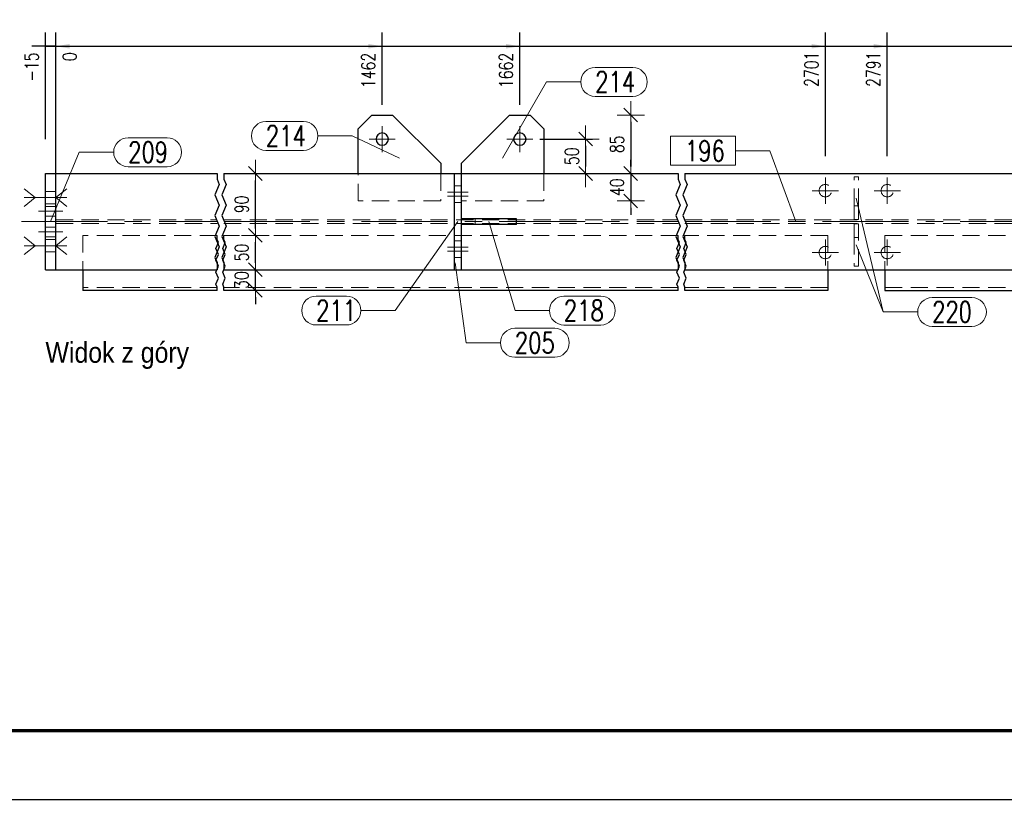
# Model space of a CAD drawing. Header units: millimetres. Extents: x -139 to 714, y 11567 to 12237.
# Tile 1 of 45: x -61 to 82, y 11567 to 11680. Entities that reach past the tile are written whole.
import ezdxf

# ---------------------------------------------------------------- set-up
doc = ezdxf.new("R2010")
doc.units = ezdxf.units.MM
doc.header["$LTSCALE"] = 10
doc.linetypes.add('HIDDEN', pattern=[0.375, 0.25, -0.125])
doc.linetypes.add('MITTE', pattern=[2, 1.25, -0.25, 0.25, -0.25])
doc.layers.get('Defpoints').update_dxf_attribs({"color": 1})
doc.layers.add('_FORMATKA', color=8, linetype='Continuous', plot=False)
for name, color, linetype, lineweight in [('_RAMKA', 7, 'Continuous', 35), ('PS_Bolt', 4, 'Continuous', 13), ('PS_DIM', 4, 'Continuous', 13), ('PS_Hidden', 2, 'HIDDEN', 9), ('PS_Mid', 5, 'MITTE', 15), ('PS_Pos', 1, 'Continuous', 15), ('PS_Shape', 161, 'Continuous', 30), ('PS_SOLID', 7, 'Continuous', 30), ('PS_TEXT', 3, 'Continuous', 18)]:
    doc.layers.add(name, color=color, linetype=linetype, lineweight=lineweight)
doc.styles.add('gil', font='txt', dxfattribs={"width": 0.9})
doc.styles.add('simplex', font='simplex.shx', dxfattribs={"width": 0.75})
doc.dimstyles.new('1_10_GŁ_DS1-LS10', dxfattribs={"dimtxt": 2, "dimasz": 2, "dimexe": 2, "dimexo": 5, "dimgap": 1, "dimtad": 1, "dimjust": 4, "dimdec": 0, "dimlfac": 10, "dimtxsty": 'simplex', "dimblk1": 'NONE', "dimsah": 1, "dimcen": 2, "dimclrd": 256, "dimclre": 256, "dimclrt": 3, "dimadec": 1, "dimazin": 0, "dimtfac": 1, "dimtdec": 0, "dimtmove": 2, "dimatfit": 3, "dimfxl": 1, "dimarcsym": 0})
doc.dimstyles.new('1_10_PRZ', dxfattribs={"dimtxt": 2, "dimasz": 1, "dimexe": 2, "dimexo": 5, "dimgap": 1, "dimtad": 1, "dimdec": 0, "dimlfac": 10, "dimtxsty": 'simplex', "dimblk": 'dimznak', "dimcen": 2, "dimse1": 1, "dimse2": 1, "dimclrt": 3, "dimadec": 1, "dimazin": 0, "dimtfac": 1, "dimtdec": 0, "dimtix": 1, "dimtmove": 2, "dimatfit": 3, "dimldrblk": 'dim-grot', "dimfxl": 1, "dimarcsym": 0})
doc.dimstyles.new('1_10_SC', dxfattribs={"dimtxt": 2, "dimasz": 1, "dimexe": 1, "dimexo": 1, "dimgap": 1, "dimtad": 1, "dimdec": 0, "dimlfac": 10, "dimtxsty": 'simplex', "dimblk": 'dimznak', "dimcen": 2, "dimclrd": 256, "dimclre": 256, "dimclrt": 3, "dimadec": 1, "dimazin": 0, "dimtfac": 1, "dimtdec": 0, "dimtix": 1, "dimtmove": 2, "dimatfit": 3, "dimldrblk": 'dim-grot', "dimfxl": 1, "dimarcsym": 0})

# ---------------------------------------------------------------- blocks, each defined once
blk = doc.blocks.new('*D172')
at = {"layer": 'Defpoints', "color": 0, "transparency": 16777216}
for p in [(-55.6, 11676.55), (-57.1, 11658.05), (-55.6, 11644.05)]:
    blk.add_point(p, dxfattribs=at)
at = {"layer": 'PS_DIM', "lineweight": -2, "transparency": 16777216}
for p, q in [((-57.1, 11663.05), (-57.1, 11678.55)), ((-55.6, 11649.05), (-55.6, 11678.55)), ((-57.1, 11676.55), (-59.1, 11676.55)), ((-57.1, 11676.55), (-55.6, 11676.55)), ((-53.6, 11676.55), (-51.6, 11676.55))]:
    blk.add_line(p, q, dxfattribs=at)
at = {"layer": 'PS_DIM', "transparency": 16777216}
blk.add_solid([(-53.6, 11676.88), (-53.6, 11676.22), (-55.6, 11676.55)], dxfattribs=at)
at = {"layer": 'PS_DIM', "color": 3, "transparency": 16777216, "insert": (-59.12, 11673.53), "char_height": 2, "attachment_point": 5, "rotation": 90, "style": 'simplex'}
blk.add_mtext('-15', dxfattribs=at)
blk = doc.blocks.new('_None')
blk = doc.blocks.new('*D173')
at = {"layer": 'Defpoints', "color": 0, "transparency": 16777216}
for p in [(-55.6, 11676.55), (-55.6, 11658.05), (-55.6, 11644.05)]:
    blk.add_point(p, dxfattribs=at)
at = {"layer": 'PS_DIM', "lineweight": -2, "transparency": 16777216}
for p, q in [((-55.6, 11663.05), (-55.6, 11678.55)), ((-55.6, 11649.05), (-55.6, 11678.55)), ((-55.6, 11676.55), (-57.6, 11676.55)), ((-53.6, 11676.55), (-51.6, 11676.55))]:
    blk.add_line(p, q, dxfattribs=at)
at = {"layer": 'PS_DIM', "transparency": 16777216}
blk.add_solid([(-53.6, 11676.88), (-53.6, 11676.22), (-55.6, 11676.55)], dxfattribs=at)
at = {"layer": 'PS_DIM', "color": 3, "transparency": 16777216, "insert": (-53.58, 11675.03), "char_height": 2, "attachment_point": 5, "rotation": 90, "style": 'simplex'}
blk.add_mtext('0', dxfattribs=at)
blk = doc.blocks.new('*D174')
at = {"layer": 'Defpoints', "color": 0, "transparency": 16777216}
for p in [(-8.16, 11676.55), (-8.16, 11663.05), (-55.6, 11644.05)]:
    blk.add_point(p, dxfattribs=at)
at = {"layer": 'PS_DIM', "lineweight": -2, "transparency": 16777216}
for p, q in [((-55.6, 11649.05), (-55.6, 11678.55)), ((-8.16, 11668.05), (-8.16, 11678.55)), ((-55.6, 11676.55), (-10.16, 11676.55))]:
    blk.add_line(p, q, dxfattribs=at)
at = {"layer": 'PS_DIM', "transparency": 16777216}
blk.add_solid([(-10.16, 11676.88), (-10.16, 11676.22), (-8.16, 11676.55)], dxfattribs=at)
at = {"layer": 'PS_DIM', "color": 3, "transparency": 16777216, "insert": (-10.18, 11673.03), "char_height": 2, "attachment_point": 5, "rotation": 90, "style": 'simplex'}
blk.add_mtext('1462', dxfattribs=at)
blk = doc.blocks.new('*D175')
at = {"layer": 'Defpoints', "color": 0, "transparency": 16777216}
for p in [(11.84, 11676.55), (11.84, 11663.05), (-55.6, 11644.05)]:
    blk.add_point(p, dxfattribs=at)
at = {"layer": 'PS_DIM', "lineweight": -2, "transparency": 16777216}
for p, q in [((-55.6, 11649.05), (-55.6, 11678.55)), ((11.84, 11668.05), (11.84, 11678.55)), ((-55.6, 11676.55), (9.84, 11676.55))]:
    blk.add_line(p, q, dxfattribs=at)
at = {"layer": 'PS_DIM', "transparency": 16777216}
blk.add_solid([(9.84, 11676.88), (9.84, 11676.22), (11.84, 11676.55)], dxfattribs=at)
at = {"layer": 'PS_DIM', "color": 3, "transparency": 16777216, "insert": (9.82, 11673.03), "char_height": 2, "attachment_point": 5, "rotation": 90, "style": 'simplex'}
blk.add_mtext('1662', dxfattribs=at)
blk = doc.blocks.new('*D176')
at = {"layer": 'Defpoints', "color": 0, "transparency": 16777216}
for p in [(56.24, 11676.55), (56.24, 11655.55), (-55.6, 11644.05)]:
    blk.add_point(p, dxfattribs=at)
at = {"layer": 'PS_DIM', "lineweight": -2, "transparency": 16777216}
for p, q in [((-55.6, 11649.05), (-55.6, 11678.55)), ((56.24, 11660.55), (56.24, 11678.55)), ((-55.6, 11676.55), (54.24, 11676.55))]:
    blk.add_line(p, q, dxfattribs=at)
at = {"layer": 'PS_DIM', "transparency": 16777216}
blk.add_solid([(54.24, 11676.88), (54.24, 11676.22), (56.24, 11676.55)], dxfattribs=at)
at = {"layer": 'PS_DIM', "color": 3, "transparency": 16777216, "insert": (54.22, 11673.21), "char_height": 2, "attachment_point": 5, "rotation": 90, "style": 'simplex'}
blk.add_mtext('2701', dxfattribs=at)
blk = doc.blocks.new('*D177')
at = {"layer": 'Defpoints', "color": 0, "transparency": 16777216}
for p in [(65.24, 11676.55), (65.24, 11655.55), (-55.6, 11644.05)]:
    blk.add_point(p, dxfattribs=at)
at = {"layer": 'PS_DIM', "lineweight": -2, "transparency": 16777216}
for p, q in [((-55.6, 11649.05), (-55.6, 11678.55)), ((65.24, 11660.55), (65.24, 11678.55)), ((-55.6, 11676.55), (63.24, 11676.55))]:
    blk.add_line(p, q, dxfattribs=at)
at = {"layer": 'PS_DIM', "transparency": 16777216}
blk.add_solid([(63.24, 11676.88), (63.24, 11676.22), (65.24, 11676.55)], dxfattribs=at)
at = {"layer": 'PS_DIM', "color": 3, "transparency": 16777216, "insert": (63.22, 11673.21), "char_height": 2, "attachment_point": 5, "rotation": 90, "style": 'simplex'}
blk.add_mtext('2791', dxfattribs=at)
blk = doc.blocks.new('*D178')
at = {"layer": 'Defpoints', "color": 0, "transparency": 16777216}
for p in [(161.05, 11676.55), (161.05, 11658.05), (-55.6, 11644.05)]:
    blk.add_point(p, dxfattribs=at)
at = {"layer": 'PS_DIM', "lineweight": -2, "transparency": 16777216}
for p, q in [((-55.6, 11649.05), (-55.6, 11678.55)), ((161.05, 11663.05), (161.05, 11678.55)), ((-55.6, 11676.55), (159.05, 11676.55))]:
    blk.add_line(p, q, dxfattribs=at)
at = {"layer": 'PS_DIM', "transparency": 16777216}
blk.add_solid([(159.05, 11676.88), (159.05, 11676.22), (161.05, 11676.55)], dxfattribs=at)
at = {"layer": 'PS_DIM', "color": 3, "transparency": 16777216, "insert": (159.03, 11673.03), "char_height": 2, "attachment_point": 5, "rotation": 90, "style": 'simplex'}
blk.add_mtext('5817', dxfattribs=at)
blk = doc.blocks.new('dimznak')
at = {"color": 0}
for points in [[(0, 2), (0, -2)], [(-2, 0), (2, 0)]]:
    blk.add_lwpolyline(points, dxfattribs=at)
at = {"color": 2}
blk.add_lwpolyline([(1, 1), (-1, -1)], dxfattribs=at)
blk = doc.blocks.new('*D179')
at = {"layer": 'Defpoints', "color": 0, "transparency": 16777216}
for p in [(-26.64, 11644.05), (-26.6, 11644.05), (-26.64, 11641.05)]:
    blk.add_point(p, dxfattribs=at)
at = {"layer": 'PS_DIM', "color": 0, "lineweight": -2, "transparency": 16777216}
for p, q in [((-26.6, 11645.05), (-26.6, 11646.05)), ((-26.6, 11641.05), (-26.6, 11644.05)), ((-26.6, 11640.05), (-26.6, 11639.05))]:
    blk.add_line(p, q, dxfattribs=at)
for p, rotation in [((-26.6, 11644.05), 270), ((-26.6, 11641.05), 90)]:
    blk.add_blockref('dimznak', p, dxfattribs=dict(at, rotation=rotation))
at = {"layer": 'PS_DIM', "color": 3, "transparency": 16777216, "insert": (-28.6, 11642.55), "char_height": 2, "attachment_point": 5, "rotation": 90, "style": 'simplex'}
blk.add_mtext('30', dxfattribs=at)
blk = doc.blocks.new('dim-grot')
blk.add_hatch(color=256).paths.add_polyline_path([(0, 0), (-2, 0.5), (-2, -0.5)])
blk.add_lwpolyline([(0, 0), (-2, 0.5), (-2, -0.5), (0, 0)])
blk = doc.blocks.new('*D180')
at = {"layer": 'Defpoints', "color": 0, "transparency": 16777216}
for p in [(-26.6, 11649.05), (-26.26, 11649.05), (-26.64, 11644.05)]:
    blk.add_point(p, dxfattribs=at)
at = {"layer": 'PS_DIM', "color": 0, "lineweight": -2, "transparency": 16777216}
blk.add_line((-26.6, 11645.05), (-26.6, 11648.05), dxfattribs=at)
for p, rotation in [((-26.6, 11649.05), 90), ((-26.6, 11644.05), 270)]:
    blk.add_blockref('dimznak', p, dxfattribs=dict(at, rotation=rotation))
at = {"layer": 'PS_DIM', "color": 3, "transparency": 16777216, "insert": (-28.6, 11646.55), "char_height": 2, "attachment_point": 5, "rotation": 90, "style": 'simplex'}
blk.add_mtext('50', dxfattribs=at)
blk = doc.blocks.new('*D181')
at = {"layer": 'Defpoints', "color": 0, "transparency": 16777216}
for p in [(-26.6, 11658.05), (-25.36, 11658.05), (-26.26, 11649.05)]:
    blk.add_point(p, dxfattribs=at)
at = {"layer": 'PS_DIM', "color": 0, "lineweight": -2, "transparency": 16777216}
blk.add_line((-26.6, 11650.05), (-26.6, 11657.05), dxfattribs=at)
for p, rotation in [((-26.6, 11658.05), 90), ((-26.6, 11649.05), 270)]:
    blk.add_blockref('dimznak', p, dxfattribs=dict(at, rotation=rotation))
at = {"layer": 'PS_DIM', "color": 3, "transparency": 16777216, "insert": (-28.6, 11653.55), "char_height": 2, "attachment_point": 5, "rotation": 90, "style": 'simplex'}
blk.add_mtext('90', dxfattribs=at)
blk = doc.blocks.new('*U185')
at = {"layer": '_FORMATKA', "lineweight": -3}
blk.add_lwpolyline([(-841, 0), (0, 0), (0, 594), (-841, 594)], close=True, dxfattribs=at)
at = {"layer": '_RAMKA', "lineweight": -3, "const_width": 0.5}
blk.add_lwpolyline([(-811, 10), (-10, 10), (-10, 584), (-811, 584)], close=True, dxfattribs=at)
blk = doc.blocks.new('*D222')
at = {"layer": 'Defpoints', "color": 0, "transparency": 16777216}
for p in [(13.74, 11663.05), (13.74, 11658.05), (21.39, 11658.05)]:
    blk.add_point(p, dxfattribs=at)
at = {"layer": 'PS_DIM', "lineweight": -2, "transparency": 16777216}
for p, q in [((14.74, 11663.05), (22.39, 11663.05)), ((21.39, 11662.05), (21.39, 11659.05)), ((14.74, 11658.05), (22.39, 11658.05))]:
    blk.add_line(p, q, dxfattribs=at)
for p, rotation in [((21.39, 11663.05), 90), ((21.39, 11658.05), 270)]:
    blk.add_blockref('dimznak', p, dxfattribs=dict(at, rotation=rotation))
at = {"layer": 'PS_DIM', "color": 3, "transparency": 16777216, "insert": (19.39, 11660.55), "char_height": 2, "attachment_point": 5, "rotation": 90, "style": 'simplex'}
blk.add_mtext('50', dxfattribs=at)
blk = doc.blocks.new('*D223')
at = {"layer": 'Defpoints', "color": 0, "transparency": 16777216}
for p in [(10.34, 11666.55), (13.74, 11658.05), (27.96, 11658.05)]:
    blk.add_point(p, dxfattribs=at)
at = {"layer": 'PS_DIM', "color": 0, "lineweight": -2, "transparency": 16777216}
blk.add_line((27.96, 11665.55), (27.96, 11659.05), dxfattribs=at)
for p, rotation in [((27.96, 11666.55), 90), ((27.96, 11658.05), 270)]:
    blk.add_blockref('dimznak', p, dxfattribs=dict(at, rotation=rotation))
at = {"layer": 'PS_DIM', "color": 3, "transparency": 16777216, "insert": (25.96, 11662.3), "char_height": 2, "attachment_point": 5, "rotation": 90, "style": 'simplex'}
blk.add_mtext('85', dxfattribs=at)
blk = doc.blocks.new('*D224')
at = {"layer": 'Defpoints', "color": 0, "transparency": 16777216}
for p in [(13.74, 11658.05), (15.34, 11654.05), (27.96, 11654.05)]:
    blk.add_point(p, dxfattribs=at)
at = {"layer": 'PS_DIM', "color": 0, "lineweight": -2, "transparency": 16777216}
for p, q in [((27.96, 11659.05), (27.96, 11660.05)), ((27.96, 11658.05), (27.96, 11654.05)), ((27.96, 11653.05), (27.96, 11652.05))]:
    blk.add_line(p, q, dxfattribs=at)
for p, rotation in [((27.96, 11658.05), 270), ((27.96, 11654.05), 90)]:
    blk.add_blockref('dimznak', p, dxfattribs=dict(at, rotation=rotation))
at = {"layer": 'PS_DIM', "color": 3, "transparency": 16777216, "insert": (25.96, 11656.05), "char_height": 2, "attachment_point": 5, "rotation": 90, "style": 'simplex'}
blk.add_mtext('40', dxfattribs=at)
blk = doc.blocks.new('*X441')
at = {"color": 4, "linetype": 'Continuous'}
blk.add_line((56.24, 11646.55), (56.24, 11646.55), dxfattribs=at)
blk.add_line((56.24, 11646.55), (56.24, 11646.55), dxfattribs=at)
blk.add_line((56.24, 11646.55), (56.24, 11646.55), dxfattribs=at)
blk.add_line((56.24, 11646.55), (56.24, 11646.55), dxfattribs=at)
blk.add_line((56.24, 11646.55), (56.24, 11646.55), dxfattribs=at)
blk = doc.blocks.new('*X442')
at = {"color": 30, "linetype": 'Continuous'}
for p, q in [((-60.2, 11648.83), (-58.6, 11647.55)), ((-54, 11648.83), (-55.6, 11647.55)), ((-58.6, 11647.55), (-60.2, 11646.27)), ((-54, 11647.55), (-60.2, 11647.55)), ((-55.6, 11647.55), (-54, 11646.27))]:
    blk.add_line(p, q, dxfattribs=at)
blk = doc.blocks.new('*X443')
at = {"color": 1}
for p, q in [((-32.16, 11658.05), (-32.16, 11657.22)), ((-32.16, 11657.22), (-31.84, 11656.47)), ((-31.16, 11658.05), (-31.16, 11657.22)), ((-31.16, 11657.22), (-30.84, 11656.47)), ((34.84, 11658.05), (34.84, 11657.22)), ((34.84, 11657.22), (35.16, 11656.47)), ((35.84, 11658.05), (35.84, 11657.22)), ((35.84, 11657.22), (36.16, 11656.47)), ((-31.84, 11656.47), (-32.48, 11654.95)), ((-30.84, 11656.47), (-31.48, 11654.95)), ((35.16, 11656.47), (34.52, 11654.95)), ((36.16, 11656.47), (35.52, 11654.95)), ((-32.48, 11654.95), (-31.84, 11653.43)), ((-31.48, 11654.95), (-30.84, 11653.43)), ((34.52, 11654.95), (35.16, 11653.43)), ((35.52, 11654.95), (36.16, 11653.43)), ((-31.84, 11653.43), (-32.48, 11651.92)), ((-30.84, 11653.43), (-31.48, 11651.92)), ((35.16, 11653.43), (34.52, 11651.92)), ((36.16, 11653.43), (35.52, 11651.92)), ((-32.48, 11651.92), (-31.84, 11650.4)), ((-31.48, 11651.92), (-30.84, 11650.4)), ((34.52, 11651.92), (35.16, 11650.4)), ((35.52, 11651.92), (36.16, 11650.4)), ((-31.84, 11650.4), (-32.48, 11648.88)), ((-30.84, 11650.4), (-31.48, 11648.88)), ((35.16, 11650.4), (34.52, 11648.88)), ((36.16, 11650.4), (35.52, 11648.88)), ((-32.48, 11648.88), (-31.84, 11647.36)), ((-32.16, 11648.45), (-32.16, 11649.05)), ((-31.97, 11648.02), (-32.16, 11648.45)), ((-31.48, 11648.88), (-30.84, 11647.36)), ((-31.16, 11648.45), (-31.16, 11649.05)), ((-30.97, 11648.02), (-31.16, 11648.45)), ((34.52, 11648.88), (35.16, 11647.36)), ((34.84, 11648.45), (34.84, 11649.05)), ((35.03, 11648.02), (34.84, 11648.45)), ((35.52, 11648.88), (36.16, 11647.36)), ((35.84, 11648.45), (35.84, 11649.05)), ((36.03, 11648.02), (35.84, 11648.45)), ((-31.84, 11647.36), (-32.48, 11645.85)), ((-32.34, 11647.15), (-31.97, 11648.02)), ((-31.97, 11646.29), (-32.34, 11647.15)), ((-30.84, 11647.36), (-31.48, 11645.85)), ((-31.34, 11647.15), (-30.97, 11648.02)), ((-30.97, 11646.29), (-31.34, 11647.15)), ((35.16, 11647.36), (34.52, 11645.85)), ((34.66, 11647.15), (35.03, 11648.02)), ((35.03, 11646.29), (34.66, 11647.15)), ((36.16, 11647.36), (35.52, 11645.85)), ((35.66, 11647.15), (36.03, 11648.02)), ((36.03, 11646.29), (35.66, 11647.15)), ((-32.48, 11645.85), (-32.16, 11645.09)), ((-32.34, 11645.42), (-31.97, 11646.29)), ((-31.48, 11645.85), (-31.16, 11645.09)), ((-31.34, 11645.42), (-30.97, 11646.29)), ((34.52, 11645.85), (34.84, 11645.09)), ((34.66, 11645.42), (35.03, 11646.29)), ((35.52, 11645.85), (35.84, 11645.09)), ((35.66, 11645.42), (36.03, 11646.29)), ((-31.97, 11644.55), (-32.34, 11645.42)), ((-32.34, 11643.69), (-31.97, 11644.55)), ((-32.16, 11645.09), (-32.16, 11644.05)), ((-30.97, 11644.55), (-31.34, 11645.42)), ((-31.34, 11643.69), (-30.97, 11644.55)), ((-31.16, 11645.09), (-31.16, 11644.05)), ((35.03, 11644.55), (34.66, 11645.42)), ((34.66, 11643.69), (35.03, 11644.55)), ((34.84, 11645.09), (34.84, 11644.05)), ((36.03, 11644.55), (35.66, 11645.42)), ((35.66, 11643.69), (36.03, 11644.55)), ((35.84, 11645.09), (35.84, 11644.05)), ((-31.97, 11642.82), (-32.34, 11643.69)), ((-32.34, 11641.95), (-31.97, 11642.82)), ((-30.97, 11642.82), (-31.34, 11643.69)), ((-31.34, 11641.95), (-30.97, 11642.82)), ((35.03, 11642.82), (34.66, 11643.69)), ((34.66, 11641.95), (35.03, 11642.82)), ((36.03, 11642.82), (35.66, 11643.69)), ((35.66, 11641.95), (36.03, 11642.82)), ((-32.16, 11641.52), (-32.34, 11641.95)), ((-32.16, 11641.05), (-32.16, 11641.52)), ((-31.16, 11641.52), (-31.34, 11641.95)), ((-31.16, 11641.05), (-31.16, 11641.52)), ((34.84, 11641.52), (34.66, 11641.95)), ((34.84, 11641.05), (34.84, 11641.52)), ((35.84, 11641.52), (35.66, 11641.95)), ((35.84, 11641.05), (35.84, 11641.52))]:
    blk.add_line(p, q, dxfattribs=at)
at = {"layer": 'PS_Hidden', "color": 2, "linetype": 'HIDDEN'}
for p, q in [((-11.66, 11654.05), (-11.66, 11658.05)), ((0.34, 11658.05), (0.34, 11654.05)), ((15.34, 11658.05), (15.34, 11654.05)), ((60.44, 11657.55), (61.04, 11657.55)), ((60.44, 11653.35), (60.44, 11657.55)), ((61.04, 11653.35), (61.04, 11657.55)), ((3.34, 11656.25), (2.34, 11656.25)), ((-57.1, 11655.45), (-55.6, 11655.45)), ((-57.1, 11653.65), (-55.6, 11653.65)), ((-57.1, 11653.25), (-55.6, 11653.25)), ((0.34, 11654.05), (-11.66, 11654.05)), ((3.34, 11653.85), (2.34, 11653.85)), ((15.34, 11654.05), (3.34, 11654.05)), ((60.44, 11653.35), (61.04, 11653.35)), ((60.44, 11651.35), (60.44, 11653.35)), ((61.04, 11653.35), (61.04, 11651.35)), ((-57.1, 11651.85), (-55.6, 11651.85)), ((-55.6, 11651.32), (-32.16, 11651.32)), ((-31.16, 11651.32), (34.84, 11651.32)), ((5.34, 11650.65), (5.34, 11651.45)), ((35.84, 11651.32), (85.64, 11651.32)), ((61.04, 11651.35), (60.44, 11651.35)), ((-57.1, 11650.25), (-55.6, 11650.25)), ((-55.6, 11650.77), (-32.16, 11650.77)), ((-31.16, 11650.77), (34.84, 11650.77)), ((35.84, 11650.77), (85.64, 11650.77)), ((60.44, 11648.75), (60.44, 11650.75)), ((60.44, 11650.75), (61.04, 11650.75)), ((61.04, 11650.75), (61.04, 11648.75)), ((-57.1, 11648.85), (-55.6, 11648.85)), ((-57.1, 11648.45), (-55.6, 11648.45)), ((-51.66, 11649.05), (-51.66, 11644.05)), ((-32.16, 11649.05), (-51.66, 11649.05)), ((34.84, 11649.05), (-31.16, 11649.05)), ((56.58, 11649.05), (35.84, 11649.05)), ((56.58, 11649.05), (56.58, 11644.05)), ((60.44, 11648.75), (60.44, 11644.55)), ((61.04, 11648.75), (60.44, 11648.75)), ((61.04, 11644.55), (61.04, 11648.75)), ((64.9, 11649.05), (64.9, 11644.05)), ((64.9, 11649.05), (85.64, 11649.05)), ((3.34, 11648.25), (2.34, 11648.25)), ((-57.1, 11646.65), (-55.6, 11646.65)), ((3.34, 11645.85), (2.34, 11645.85)), ((60.44, 11644.55), (61.04, 11644.55)), ((-32.16, 11641.45), (-51.66, 11641.45)), ((34.84, 11641.45), (-31.16, 11641.45)), ((56.58, 11641.45), (35.84, 11641.45)), ((64.9, 11641.45), (85.64, 11641.45))]:
    blk.add_line(p, q, dxfattribs=at)
at = {"layer": 'PS_Hidden', "color": 2, "extrusion": (0, 0, -1)}
for centre in [(-56.24, 11655.55), (-65.24, 11655.55), (-56.24, 11646.55), (-65.24, 11646.55)]:
    blk.add_circle(centre, 0.9, dxfattribs=at)
at = {"layer": 'PS_Mid', "color": 5, "linetype": 'MITTE'}
for p, q in [((-8.16, 11664.95), (-8.16, 11661.15)), ((11.84, 11664.95), (11.84, 11661.15)), ((-6.26, 11663.05), (-10.06, 11663.05)), ((13.74, 11663.05), (9.94, 11663.05)), ((56.24, 11657.45), (56.24, 11653.65)), ((65.24, 11657.45), (65.24, 11653.65)), ((58.14, 11655.55), (54.34, 11655.55)), ((67.14, 11655.55), (63.34, 11655.55)), ((-54.6, 11654.55), (-58.1, 11654.55)), ((-54.6, 11654.55), (-58.1, 11654.55)), ((4.34, 11655.35), (1.34, 11655.35)), ((4.34, 11655.35), (1.34, 11655.35)), ((4.34, 11654.75), (1.34, 11654.75)), ((4.34, 11654.75), (1.34, 11654.75)), ((-54.6, 11652.55), (-58.1, 11652.55)), ((-54.6, 11652.55), (-58.1, 11652.55)), ((-60.6, 11651.05), (-32.16, 11651.05)), ((-31.16, 11651.05), (34.84, 11651.05)), ((35.84, 11651.05), (85.64, 11651.05)), ((-54.6, 11649.55), (-58.1, 11649.55)), ((-54.6, 11649.55), (-58.1, 11649.55)), ((56.24, 11648.45), (56.24, 11644.65)), ((65.24, 11648.45), (65.24, 11644.65)), ((-54.6, 11647.55), (-58.1, 11647.55)), ((-54.6, 11647.55), (-58.1, 11647.55)), ((4.34, 11647.35), (1.34, 11647.35)), ((4.34, 11647.35), (1.34, 11647.35)), ((4.34, 11646.75), (1.34, 11646.75)), ((4.34, 11646.75), (1.34, 11646.75)), ((58.14, 11646.55), (54.34, 11646.55)), ((67.14, 11646.55), (63.34, 11646.55))]:
    blk.add_line(p, q, dxfattribs=at)
at = {"layer": 'PS_SOLID', "color": 7, "linetype": 'Continuous'}
for p, q in [((-9.66, 11666.55), (-11.66, 11664.55)), ((-9.66, 11666.55), (-6.66, 11666.55)), ((0.34, 11659.55), (-6.66, 11666.55)), ((10.34, 11666.55), (3.34, 11659.55)), ((10.34, 11666.55), (13.34, 11666.55)), ((15.34, 11664.55), (13.34, 11666.55)), ((-11.66, 11658.05), (-11.66, 11664.55)), ((15.34, 11664.55), (15.34, 11658.05)), ((0.34, 11659.55), (0.34, 11658.05)), ((3.34, 11658.05), (3.34, 11659.55)), ((-57.1, 11644.05), (-57.1, 11658.05)), ((-57.1, 11658.05), (-55.6, 11658.05)), ((-55.6, 11644.05), (-55.6, 11658.05)), ((-55.6, 11658.05), (-32.16, 11658.05)), ((-31.16, 11658.05), (2.34, 11658.05)), ((2.34, 11644.05), (2.34, 11658.05)), ((2.34, 11658.05), (3.34, 11658.05)), ((3.34, 11644.05), (3.34, 11658.05)), ((3.34, 11658.05), (34.84, 11658.05)), ((35.84, 11658.05), (85.64, 11658.05)), ((11.34, 11651.45), (3.34, 11651.45)), ((11.34, 11650.65), (11.34, 11651.45)), ((11.34, 11650.65), (3.34, 11650.65)), ((-57.1, 11644.05), (-55.6, 11644.05)), ((-55.6, 11644.05), (-32.16, 11644.05)), ((-51.66, 11644.05), (-51.66, 11641.05)), ((-31.16, 11644.05), (2.34, 11644.05)), ((2.34, 11644.05), (3.34, 11644.05)), ((3.34, 11644.05), (34.84, 11644.05)), ((35.84, 11644.05), (85.64, 11644.05)), ((56.58, 11644.05), (56.58, 11641.05)), ((64.9, 11644.05), (64.9, 11641.05)), ((-32.16, 11641.05), (-51.66, 11641.05)), ((34.84, 11641.05), (-31.16, 11641.05)), ((56.58, 11641.05), (35.84, 11641.05)), ((64.9, 11641.05), (85.64, 11641.05))]:
    blk.add_line(p, q, dxfattribs=at)
at = {"layer": 'PS_SOLID', "color": 7, "extrusion": (0, 0, -1)}
for centre in [(8.16, 11663.05), (-11.84, 11663.05)]:
    blk.add_circle(centre, 0.9, dxfattribs=at)
blk = doc.blocks.new('*X444')
at = {"color": 30, "linetype": 'Continuous'}
for p, q in [((-60.2, 11655.83), (-58.6, 11654.55)), ((-54, 11655.83), (-55.6, 11654.55)), ((-58.6, 11654.55), (-60.2, 11653.27)), ((-54, 11654.55), (-60.2, 11654.55)), ((-55.6, 11654.55), (-54, 11653.27))]:
    blk.add_line(p, q, dxfattribs=at)
blk = doc.blocks.new('*X445')
at = {"color": 30, "linetype": 'Continuous'}
for p, q in [((-60.2, 11655.83), (-58.6, 11654.55)), ((-54, 11655.83), (-55.6, 11654.55)), ((-58.6, 11654.55), (-60.2, 11653.27)), ((-54, 11654.55), (-60.2, 11654.55)), ((-55.6, 11654.55), (-54, 11653.27))]:
    blk.add_line(p, q, dxfattribs=at)
blk = doc.blocks.new('*X446')
at = {"color": 30, "linetype": 'Continuous'}
for p, q in [((-60.2, 11648.83), (-58.6, 11647.55)), ((-54, 11648.83), (-55.6, 11647.55)), ((-58.6, 11647.55), (-60.2, 11646.27)), ((-54, 11647.55), (-60.2, 11647.55)), ((-55.6, 11647.55), (-54, 11646.27))]:
    blk.add_line(p, q, dxfattribs=at)
blk = doc.blocks.new('*X447')
at = {"color": 4, "linetype": 'Continuous'}
blk.add_line((56.24, 11655.55), (56.24, 11655.55), dxfattribs=at)
blk.add_line((56.24, 11655.55), (56.24, 11655.55), dxfattribs=at)
blk.add_line((56.24, 11655.55), (56.24, 11655.55), dxfattribs=at)
blk.add_line((56.24, 11655.55), (56.24, 11655.55), dxfattribs=at)
blk.add_line((56.24, 11655.55), (56.24, 11655.55), dxfattribs=at)
blk = doc.blocks.new('*X448')
at = {"color": 4, "linetype": 'Continuous'}
blk.add_line((65.24, 11655.55), (65.24, 11655.55), dxfattribs=at)
blk.add_line((65.24, 11655.55), (65.24, 11655.55), dxfattribs=at)
blk.add_line((65.24, 11655.55), (65.24, 11655.55), dxfattribs=at)
blk.add_line((65.24, 11655.55), (65.24, 11655.55), dxfattribs=at)
blk.add_line((65.24, 11655.55), (65.24, 11655.55), dxfattribs=at)
blk = doc.blocks.new('*X449')
at = {"color": 4, "linetype": 'Continuous'}
blk.add_line((65.24, 11646.55), (65.24, 11646.55), dxfattribs=at)
blk.add_line((65.24, 11646.55), (65.24, 11646.55), dxfattribs=at)
blk.add_line((65.24, 11646.55), (65.24, 11646.55), dxfattribs=at)
blk.add_line((65.24, 11646.55), (65.24, 11646.55), dxfattribs=at)
blk.add_line((65.24, 11646.55), (65.24, 11646.55), dxfattribs=at)
blk = doc.blocks.new('*X450')
at = {"color": 1}
for p, q in [((22.79, 11673.46), (28.25, 11673.46)), ((9.34, 11660.3), (15.69, 11671.36)), ((15.69, 11671.36), (20.69, 11671.36)), ((22.79, 11669.26), (28.25, 11669.26))]:
    blk.add_line(p, q, dxfattribs=at)
for centre, start, end in [((22.79, 11671.36), 90, 270), ((28.25, 11671.36), 270, 90)]:
    blk.add_arc(centre, 2.1, start, end, dxfattribs=at)
at = {"color": 2, "style": 'simplex', "width": 0.75}
blk.add_text('214', height=3, dxfattribs=at).set_placement((22.79, 11669.86))
blk = doc.blocks.new('*X451')
at = {"color": 1}
for p, q in [((7.34, 11651.05), (11.15, 11638.11)), ((18.25, 11640.21), (23.6, 11640.21)), ((11.15, 11638.11), (16.15, 11638.11)), ((18.25, 11636.01), (23.6, 11636.01))]:
    blk.add_line(p, q, dxfattribs=at)
for centre, start, end in [((18.25, 11638.11), 90, 270), ((23.6, 11638.11), 270, 90)]:
    blk.add_arc(centre, 2.1, start, end, dxfattribs=at)
at = {"color": 2, "style": 'simplex', "width": 0.75}
blk.add_text('218', height=3, dxfattribs=at).set_placement((18.25, 11636.61))
blk = doc.blocks.new('*X452')
at = {"color": 1}
for p, q in [((43.19, 11663.46), (33.74, 11663.46)), ((33.74, 11663.46), (33.74, 11659.26)), ((43.19, 11659.26), (43.19, 11663.46)), ((43.19, 11661.36), (48.19, 11661.36)), ((51.97, 11651.05), (48.19, 11661.36)), ((33.74, 11659.26), (43.19, 11659.26))]:
    blk.add_line(p, q, dxfattribs=at)
at = {"color": 2, "style": 'simplex', "width": 0.75}
blk.add_text('196', height=3, dxfattribs=at).set_placement((35.84, 11659.86))
blk = doc.blocks.new('*X453')
at = {"color": 1}
for p, q in [((2.84, 11651.05), (-6.27, 11638.12)), ((-17.76, 11640.22), (-13.37, 11640.22)), ((-11.27, 11638.12), (-6.27, 11638.12)), ((-17.76, 11636.02), (-13.37, 11636.02))]:
    blk.add_line(p, q, dxfattribs=at)
for centre, start, end in [((-17.76, 11638.12), 90, 270), ((-13.37, 11638.12), 270, 90)]:
    blk.add_arc(centre, 2.1, start, end, dxfattribs=at)
at = {"color": 2, "style": 'simplex', "width": 0.75}
blk.add_text('211', height=3, dxfattribs=at).set_placement((-17.76, 11636.62))
blk = doc.blocks.new('*X454')
at = {"color": 1}
for p, q in [((2.46, 11645.05), (4.02, 11633.44)), ((11.12, 11635.54), (16.91, 11635.54)), ((4.02, 11633.44), (9.02, 11633.44)), ((11.12, 11631.34), (16.91, 11631.34))]:
    blk.add_line(p, q, dxfattribs=at)
for centre, start, end in [((11.12, 11633.44), 90, 270), ((16.91, 11633.44), 270, 90)]:
    blk.add_arc(centre, 2.1, start, end, dxfattribs=at)
at = {"color": 2, "style": 'simplex', "width": 0.75}
blk.add_text('205', height=3, dxfattribs=at).set_placement((11.12, 11631.94))
blk = doc.blocks.new('*X455')
at = {"color": 1}
for p, q in [((60.74, 11654.45), (64.66, 11637.91)), ((71.76, 11640.01), (77.55, 11640.01)), ((64.66, 11637.91), (69.66, 11637.91)), ((71.76, 11635.81), (77.55, 11635.81))]:
    blk.add_line(p, q, dxfattribs=at)
for centre, start, end in [((71.76, 11637.91), 90, 270), ((77.55, 11637.91), 270, 90)]:
    blk.add_arc(centre, 2.1, start, end, dxfattribs=at)
at = {"color": 2, "style": 'simplex', "width": 0.75}
blk.add_text('220', height=3, dxfattribs=at).set_placement((71.76, 11636.41))
blk = doc.blocks.new('*X456')
at = {"color": 1}
for p, q in [((60.74, 11647.65), (64.66, 11637.91)), ((71.76, 11640.01), (77.55, 11640.01)), ((64.66, 11637.91), (69.66, 11637.91)), ((71.76, 11635.81), (77.55, 11635.81))]:
    blk.add_line(p, q, dxfattribs=at)
for centre, start, end in [((71.76, 11637.91), 90, 270), ((77.55, 11637.91), 270, 90)]:
    blk.add_arc(centre, 2.1, start, end, dxfattribs=at)
at = {"color": 2, "style": 'simplex', "width": 0.75}
blk.add_text('220', height=3, dxfattribs=at).set_placement((71.76, 11636.41))
blk = doc.blocks.new('*X457')
at = {"color": 1}
for p, q in [((-25.07, 11665.61), (-19.61, 11665.61)), ((-17.51, 11663.51), (-12.51, 11663.51)), ((-5.66, 11660.3), (-12.51, 11663.51)), ((-25.07, 11661.41), (-19.61, 11661.41))]:
    blk.add_line(p, q, dxfattribs=at)
for centre, start, end in [((-25.07, 11663.51), 90, 270), ((-19.61, 11663.51), 270, 90)]:
    blk.add_arc(centre, 2.1, start, end, dxfattribs=at)
at = {"color": 2, "style": 'simplex', "width": 0.75}
blk.add_text('214', height=3, dxfattribs=at).set_placement((-25.07, 11662.01))
blk = doc.blocks.new('*X458')
at = {"color": 1}
for p, q in [((-45.09, 11663.24), (-39.42, 11663.24)), ((-56.35, 11651.05), (-52.19, 11661.14)), ((-52.19, 11661.14), (-47.19, 11661.14)), ((-45.09, 11659.04), (-39.42, 11659.04))]:
    blk.add_line(p, q, dxfattribs=at)
for centre, start, end in [((-45.09, 11661.14), 90, 270), ((-39.42, 11661.14), 270, 90)]:
    blk.add_arc(centre, 2.1, start, end, dxfattribs=at)
at = {"color": 2, "style": 'simplex', "width": 0.75}
blk.add_text('209', height=3, dxfattribs=at).set_placement((-45.09, 11659.64))
blk = doc.blocks.new('*X463')
at = {"color": 3, "style": 'gil', "width": 0.9}
blk.add_text('Widok z góry', height=3, dxfattribs=at).set_placement((-57.1, 11630.52))

msp = doc.modelspace()

# ---------------------------------------------------------------- block references
at = {"layer": 'PS_Bolt', "color": 30}
for name in ['*X444', '*X445', '*X442', '*X446']:
    msp.add_blockref(name, (0, 0), dxfattribs=at)
at = {"layer": 'PS_Bolt', "color": 4}
for name in ['*X447', '*X448', '*X441', '*X449']:
    msp.add_blockref(name, (0, 0), dxfattribs=at)
at = {"layer": 'PS_DIM'}
msp.add_blockref('*U185', (708.23, 11567.04), dxfattribs=at)
at = {"layer": 'PS_Pos'}
for name in ['*X450', '*X457', '*X458', '*X452', '*X455', '*X453', '*X451', '*X456', '*X454']:
    msp.add_blockref(name, (0, 0), dxfattribs=at)
at = {"layer": 'PS_Shape', "color": 6}
msp.add_blockref('*X443', (0, 0), dxfattribs=at)
at = {"layer": 'PS_TEXT'}
msp.add_blockref('*X463', (0, 0), dxfattribs=at)

# ---------------------------------------------------------------- dimensions: what is measured, and where the dimension line sits
at = {"layer": 'PS_DIM'}
for base, p1, p2, text, picture, middle in [((-55.6, 11676.55), (-57.1, 11658.05), (-55.6, 11644.05), '-15', '*D172', (-59.12, 11673.53)), ((-55.6, 11676.55), (-55.6, 11658.05), (-55.6, 11644.05), '0', '*D173', (-53.58, 11675.03)), ((-8.16, 11676.55), (-55.6, 11644.05), (-8.16, 11663.05), '1462', '*D174', (-10.18, 11673.03)), ((11.84, 11676.55), (-55.6, 11644.05), (11.84, 11663.05), '1662', '*D175', (9.82, 11673.03)), ((56.24, 11676.55), (-55.6, 11644.05), (56.24, 11655.55), '2701', '*D176', (54.22, 11673.21)), ((65.24, 11676.55), (-55.6, 11644.05), (65.24, 11655.55), '2791', '*D177', (63.22, 11673.21)), ((161.05, 11676.55), (-55.6, 11644.05), (161.05, 11658.05), '5817', '*D178', (159.03, 11673.03))]:
    dim = msp.add_linear_dim(base=base, p1=p1, p2=p2, text=text, dimstyle='1_10_GŁ_DS1-LS10', dxfattribs=at)
    dim.commit()
    dim.dimension.update_dxf_attribs({"geometry": picture, "text_midpoint": middle, "dimtype": 128, "text_rotation": 90})
for base, p1, p2, dimstyle, picture, middle in [((27.96, 11658.05), (10.34, 11666.55), (13.74, 11658.05), '1_10_PRZ', '*D223', (25.96, 11662.3)), ((21.39, 11658.05), (13.74, 11663.05), (13.74, 11658.05), '1_10_SC', '*D222', (19.39, 11660.55)), ((-26.6, 11658.05), (-26.26, 11649.05), (-25.36, 11658.05), '1_10_PRZ', '*D181', (-28.6, 11653.55)), ((27.96, 11654.05), (13.74, 11658.05), (15.34, 11654.05), '1_10_PRZ', '*D224', (25.96, 11656.05)), ((-26.6, 11649.05), (-26.64, 11644.05), (-26.26, 11649.05), '1_10_PRZ', '*D180', (-28.6, 11646.55)), ((-26.6, 11644.05), (-26.64, 11641.05), (-26.64, 11644.05), '1_10_PRZ', '*D179', (-28.6, 11642.55))]:
    dim = msp.add_linear_dim(base=base, p1=p1, p2=p2, angle=90, dimstyle=dimstyle, dxfattribs=at)
    dim.commit()
    dim.dimension.update_dxf_attribs({"geometry": picture, "text_midpoint": middle})

doc.saveas('drawing.dxf')
